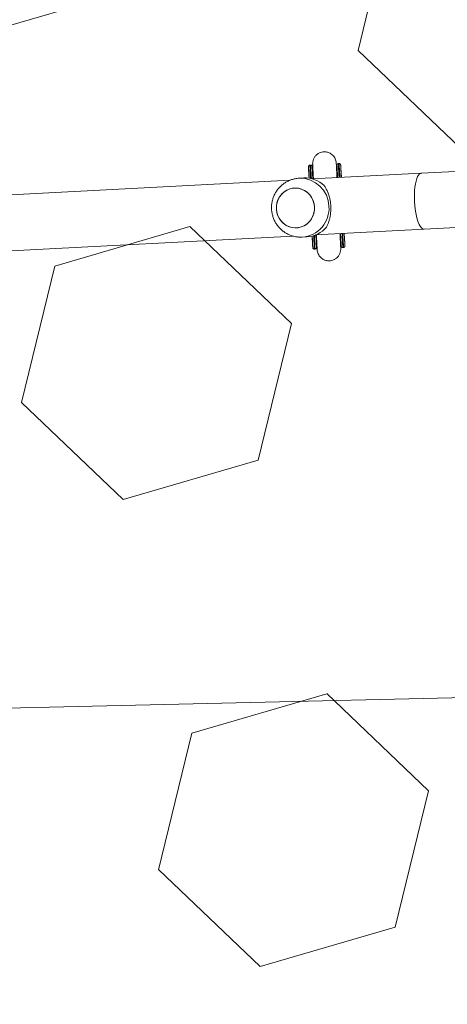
# Model space of a CAD drawing. Header units: millimetres. Extents: x 2943 to 3105, y 1618 to 1828.
# Tile 43 of 81: x 3010.333 to 3010.623, y 1761.99 to 1762.657. Entities that reach past the tile are written whole.
import ezdxf

# ---------------------------------------------------------------- set-up
doc = ezdxf.new("R2010")
doc.units = ezdxf.units.MM
doc.linetypes.add('1.4_0.7', pattern=[2.1, 1.4, -0.7])
for name, color, linetype, lineweight in [('1 poly easy', 76, '1.4_0.7', 9), ('1_naw mat', 251, 'Continuous', 5), ('1_urządzenie', 7, 'Continuous', 9), ('wymiary', 7, 'Continuous', 9)]:
    doc.layers.add(name, color=color, linetype=linetype, lineweight=lineweight)
picture_1 = doc.add_image_def('image1.jpg', size_in_pixel=(9921, 7015))

msp = doc.modelspace()

# ---------------------------------------------------------------- hatches: boundary and pattern name
at = {"layer": '1 poly easy'}
h = msp.add_hatch(dxfattribs=at)
h.set_pattern_fill('HEX', color=256, scale=0.03, angle=-43.67331)
h.set_pattern_definition([(316.3266854, (-370.3121, 1244.69912), (0.113924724, 0.119326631), [0.09525, -0.1905]), (76.3266854, (-370.3121, 1244.69912), (-0.1603022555, 0.0389983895), [0.09525, -0.1905]), (16.3266854, (-370.2432, 1244.63335), (-0.046377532, 0.15832502), [0.09525, -0.1905])])
h.paths.add_polyline_path([(3012.95163, 1765.25241), (3013.0911, 1759.25404), (3004.09353, 1759.04483), (3003.95406, 1765.04321)])

# ---------------------------------------------------------------- linework, layer by layer
at = {"layer": '1_naw mat'}
for points in [[(3011.52177, 1762.21836), (3010.02218, 1762.18349), (3009.99893, 1763.18322), (3011.49853, 1763.21809)], [(3011.54502, 1761.21863), (3010.04542, 1761.18376), (3010.02218, 1762.18349), (3011.52177, 1762.21836)]]:
    msp.add_lwpolyline(points, close=True, dxfattribs=at)
at = {"layer": '1_urządzenie', "linetype": 'Continuous'}
for p, q in [((3010.53027, 1762.55867), (3010.52977, 1762.55865)), ((3010.53028, 1762.55867), (3010.53027, 1762.55867)), ((3010.53134, 1762.55765), (3010.53134, 1762.55763)), ((3010.54781, 1762.55676), (3010.54779, 1762.55702)), ((3010.54954, 1762.55968), (3010.54904, 1762.55966)), ((3010.54956, 1762.55968), (3010.54954, 1762.55968)), ((3010.55069, 1762.55686), (3010.55071, 1762.5567)), ((3010.55071, 1762.5567), (3010.55106, 1762.55025)), ((3010.52893, 1762.55556), (3010.52895, 1762.55512)), ((3010.52893, 1762.55556), (3010.52923, 1762.54974)), ((3010.52895, 1762.55512), (3010.52923, 1762.54974)), ((3010.60518, 1762.55309), (3010.5316, 1762.54923)), ((3010.5318, 1762.55618), (3010.53181, 1762.5559)), ((3010.5482, 1762.55657), (3010.54822, 1762.5563)), ((3010.63844, 1762.55484), (3010.60518, 1762.55309)), ((3010.51644, 1762.54843), (3010.2661, 1762.53529)), ((3010.52558, 1762.54991), (3010.52251, 1762.54975)), ((3010.60717, 1762.51514), (3010.64043, 1762.51689)), ((3010.26809, 1762.49734), (3010.51846, 1762.51049)), ((3010.53129, 1762.51052), (3010.53157, 1762.50515)), ((3010.53129, 1762.51052), (3010.5316, 1762.5047)), ((3010.53359, 1762.51128), (3010.60717, 1762.51514)), ((3010.55305, 1762.5123), (3010.55338, 1762.50585)), ((3010.52461, 1762.50981), (3010.52768, 1762.50997)), ((3010.5316, 1762.5047), (3010.53157, 1762.50515)), ((3010.5345, 1762.50465), (3010.53452, 1762.50439)), ((3010.55051, 1762.50523), (3010.5505, 1762.50548)), ((3010.55087, 1762.50572), (3010.55086, 1762.50599)), ((3010.55338, 1762.5057), (3010.55338, 1762.50585)), ((3010.53276, 1762.50172), (3010.53326, 1762.50175)), ((3010.53326, 1762.50175), (3010.53327, 1762.50175)), ((3010.55203, 1762.50274), (3010.55253, 1762.50276)), ((3010.55253, 1762.50276), (3010.55254, 1762.50276))]:
    msp.add_line(p, q, dxfattribs=at)
at = {"layer": '1_urządzenie', "linetype": 'Continuous', "flags": 128}
for points in [[(3010.52924, 1762.54974), (3010.52923, 1762.54995), (3010.52912, 1762.55201), (3010.52903, 1762.55377), (3010.52895, 1762.55522), (3010.52889, 1762.55634), (3010.52885, 1762.55711), (3010.52883, 1762.55752), (3010.52882, 1762.55759)], [(3010.52882, 1762.55759), (3010.52882, 1762.55757), (3010.52883, 1762.55751)], [(3010.52883, 1762.55751), (3010.52884, 1762.55726), (3010.52887, 1762.55658), (3010.52893, 1762.55556)], [(3010.52924, 1762.54974), (3010.52914, 1762.55162), (3010.52905, 1762.55336), (3010.52897, 1762.55478), (3010.52891, 1762.55588), (3010.52887, 1762.55664), (3010.52885, 1762.55704), (3010.52885, 1762.55709), (3010.52886, 1762.55678), (3010.5289, 1762.55612), (3010.52895, 1762.55512)], [(3010.52977, 1762.55865), (3010.52977, 1762.55859), (3010.52979, 1762.55822), (3010.52983, 1762.5575), (3010.52989, 1762.55644), (3010.52996, 1762.55505), (3010.53005, 1762.55335), (3010.53016, 1762.55136), (3010.53025, 1762.54956)], [(3010.53076, 1762.54945), (3010.53065, 1762.55139), (3010.53055, 1762.55338), (3010.53046, 1762.55508), (3010.53039, 1762.55647), (3010.53033, 1762.55753), (3010.53029, 1762.55825), (3010.53027, 1762.55862), (3010.53027, 1762.55867)], [(3010.53132, 1762.55773), (3010.53132, 1762.55765), (3010.53135, 1762.55724), (3010.53139, 1762.55647), (3010.53145, 1762.55535), (3010.53152, 1762.5539), (3010.53162, 1762.55214), (3010.53172, 1762.55008), (3010.53177, 1762.54924)], [(3010.54855, 1762.55012), (3010.5485, 1762.55096), (3010.54839, 1762.55302), (3010.5483, 1762.55478), (3010.54822, 1762.55623), (3010.54816, 1762.55735), (3010.54812, 1762.55812), (3010.5481, 1762.55853), (3010.5481, 1762.55861)], [(3010.5481, 1762.55861), (3010.5481, 1762.55858), (3010.5481, 1762.55852)], [(3010.5481, 1762.55852), (3010.54811, 1762.55827), (3010.54815, 1762.5576), (3010.5482, 1762.55657)], [(3010.54855, 1762.55012), (3010.54851, 1762.55075), (3010.54841, 1762.55278), (3010.54831, 1762.55452), (3010.54824, 1762.55596), (3010.54818, 1762.55706), (3010.54814, 1762.55782), (3010.54812, 1762.55823), (3010.54811, 1762.55831)], [(3010.54904, 1762.55966), (3010.54905, 1762.55961), (3010.54907, 1762.55924), (3010.5491, 1762.55852), (3010.54916, 1762.55746), (3010.54923, 1762.55607), (3010.54932, 1762.55436), (3010.54943, 1762.55237), (3010.54954, 1762.55017)], [(3010.55004, 1762.5502), (3010.54993, 1762.5524), (3010.54982, 1762.55439), (3010.54973, 1762.55609), (3010.54966, 1762.55748), (3010.5496, 1762.55854), (3010.54956, 1762.55926), (3010.54954, 1762.55963), (3010.54954, 1762.55968)], [(3010.55059, 1762.55874), (3010.5506, 1762.55866), (3010.55062, 1762.55825), (3010.55066, 1762.55748), (3010.55072, 1762.55636), (3010.5508, 1762.55491), (3010.55089, 1762.55315), (3010.551, 1762.55109), (3010.55104, 1762.55025)], [(3010.55061, 1762.55866), (3010.55062, 1762.5584), (3010.55066, 1762.55773), (3010.55071, 1762.5567)], [(3010.60518, 1762.55309), (3010.6048, 1762.55303), (3010.60407, 1762.55264), (3010.60338, 1762.5519), (3010.60274, 1762.55083), (3010.60216, 1762.54945), (3010.60166, 1762.54779), (3010.60125, 1762.54587), (3010.60092, 1762.54373), (3010.60069, 1762.54141), (3010.60057, 1762.53896), (3010.60055, 1762.53641), (3010.60063, 1762.53383)], [(3010.50706, 1762.52891), (3010.50736, 1762.5267), (3010.50799, 1762.52457), (3010.50895, 1762.52258), (3010.51022, 1762.52078), (3010.51174, 1762.51921), (3010.5135, 1762.51793), (3010.51543, 1762.51697), (3010.51748, 1762.51636), (3010.5196, 1762.5161), (3010.52173, 1762.51621), (3010.52381, 1762.51669), (3010.52578, 1762.51752), (3010.5276, 1762.51868), (3010.52921, 1762.52013), (3010.53057, 1762.52184), (3010.53163, 1762.52377), (3010.53238, 1762.52585), (3010.53279, 1762.52804), (3010.53285, 1762.53027), (3010.53256, 1762.53248), (3010.53192, 1762.53461), (3010.53096, 1762.5366), (3010.5297, 1762.53841), (3010.52817, 1762.53997), (3010.52642, 1762.54125), (3010.52449, 1762.54221), (3010.52244, 1762.54283), (3010.52032, 1762.54308), (3010.51819, 1762.54297), (3010.51611, 1762.54249), (3010.51413, 1762.54167), (3010.51231, 1762.54051), (3010.5107, 1762.53905), (3010.50935, 1762.53734), (3010.50828, 1762.53541), (3010.50753, 1762.53333), (3010.50712, 1762.53114), (3010.50706, 1762.52891)], [(3010.50744, 1762.53298), (3010.50814, 1762.53508), (3010.50915, 1762.53704), (3010.51047, 1762.53879), (3010.51204, 1762.54029), (3010.51382, 1762.5415), (3010.51578, 1762.54238), (3010.51784, 1762.54292), (3010.51997, 1762.54309), (3010.52209, 1762.54289), (3010.52416, 1762.54233), (3010.52611, 1762.54143), (3010.5279, 1762.5402), (3010.52947, 1762.53868), (3010.53077, 1762.53691), (3010.53179, 1762.53494), (3010.53248, 1762.53283), (3010.53283, 1762.53063), (3010.53282, 1762.5284), (3010.53247, 1762.5262), (3010.53178, 1762.5241), (3010.53076, 1762.52214), (3010.52945, 1762.52039), (3010.52788, 1762.51889), (3010.52609, 1762.51768), (3010.52414, 1762.5168), (3010.52207, 1762.51626), (3010.51994, 1762.51609), (3010.51782, 1762.51629), (3010.51575, 1762.51685), (3010.5138, 1762.51776), (3010.51201, 1762.51899), (3010.51045, 1762.52051), (3010.50914, 1762.52227), (3010.50813, 1762.52424), (3010.50744, 1762.52635), (3010.50709, 1762.52855), (3010.50709, 1762.53078), (3010.50744, 1762.53298)], [(3010.60063, 1762.53383), (3010.60082, 1762.53125), (3010.60111, 1762.52872), (3010.60149, 1762.52629), (3010.60196, 1762.52401), (3010.6025, 1762.52192), (3010.60312, 1762.52005), (3010.60379, 1762.51845), (3010.60451, 1762.51714), (3010.60526, 1762.51614), (3010.60602, 1762.51548), (3010.60679, 1762.51517), (3010.60717, 1762.51514)], [(3010.53171, 1762.50267), (3010.5317, 1762.50274), (3010.53168, 1762.50316), (3010.53164, 1762.50393), (3010.53158, 1762.50505), (3010.53151, 1762.5065), (3010.53142, 1762.50826), (3010.53131, 1762.51031), (3010.5313, 1762.51053)], [(3010.53157, 1762.50515), (3010.53163, 1762.50414), (3010.53166, 1762.50348), (3010.53168, 1762.50317), (3010.53168, 1762.50322), (3010.53166, 1762.50363), (3010.53162, 1762.50439), (3010.53156, 1762.50548), (3010.53149, 1762.50691), (3010.5314, 1762.50864), (3010.5313, 1762.51053)], [(3010.53228, 1762.51081), (3010.53238, 1762.50901), (3010.53248, 1762.50702), (3010.53257, 1762.50532), (3010.53264, 1762.50393), (3010.5327, 1762.50287), (3010.53274, 1762.50215), (3010.53275, 1762.50178), (3010.53276, 1762.50172)], [(3010.53326, 1762.50175), (3010.53325, 1762.5018), (3010.53324, 1762.50217), (3010.5332, 1762.50289), (3010.53314, 1762.50395), (3010.53307, 1762.50534), (3010.53298, 1762.50704), (3010.53288, 1762.50903), (3010.53278, 1762.51097)], [(3010.53376, 1762.51129), (3010.53381, 1762.51044), (3010.53391, 1762.50839), (3010.534, 1762.50663), (3010.53408, 1762.50518), (3010.53414, 1762.50406), (3010.53418, 1762.50329), (3010.5342, 1762.50288), (3010.5342, 1762.5028)], [(3010.55098, 1762.50368), (3010.55098, 1762.50376), (3010.55095, 1762.50417), (3010.55092, 1762.50494), (3010.55086, 1762.50606), (3010.55078, 1762.50751), (3010.55069, 1762.50927), (3010.55058, 1762.51133), (3010.55054, 1762.51217)], [(3010.55096, 1762.50398), (3010.55096, 1762.50405), (3010.55094, 1762.50446), (3010.5509, 1762.50523), (3010.55084, 1762.50633), (3010.55077, 1762.50777), (3010.55068, 1762.50951), (3010.55057, 1762.51154), (3010.55054, 1762.51217)], [(3010.55154, 1762.51222), (3010.55165, 1762.51002), (3010.55176, 1762.50803), (3010.55184, 1762.50633), (3010.55192, 1762.50494), (3010.55197, 1762.50388), (3010.55201, 1762.50316), (3010.55203, 1762.50279), (3010.55203, 1762.50274)], [(3010.55253, 1762.50276), (3010.55253, 1762.50281), (3010.55251, 1762.50318), (3010.55247, 1762.5039), (3010.55242, 1762.50496), (3010.55234, 1762.50635), (3010.55226, 1762.50806), (3010.55215, 1762.51005), (3010.55204, 1762.51225)], [(3010.55303, 1762.5123), (3010.55308, 1762.51146), (3010.55319, 1762.5094), (3010.55328, 1762.50764), (3010.55335, 1762.50619), (3010.55341, 1762.50507), (3010.55345, 1762.5043), (3010.55347, 1762.50389), (3010.55348, 1762.50381)], [(3010.5316, 1762.5047), (3010.53165, 1762.50368), (3010.53169, 1762.50301), (3010.53169, 1762.50298)], [(3010.55087, 1762.50572), (3010.55092, 1762.50469), (3010.55096, 1762.50402), (3010.55096, 1762.50399)], [(3010.55096, 1762.50399), (3010.55098, 1762.50371), (3010.55098, 1762.50368)], [(3010.55338, 1762.50585), (3010.55344, 1762.50482), (3010.55347, 1762.50415), (3010.55347, 1762.50412)], [(3010.53169, 1762.50298), (3010.5317, 1762.50269), (3010.53171, 1762.50267)]]:
    msp.add_lwpolyline(points, dxfattribs=at)
at = {"layer": '1_urządzenie', "linetype": 'Continuous'}
for centre, radius, start, end in [((3010.5231, 1762.53019), 0.01957, 1.73097, 91.47763), ((3010.52649, 1762.53122), 0.01872, 46.06298, 92.77904), ((3010.52315, 1762.52932), 0.01957, 274.24835, 4.28317), ((3010.52663, 1762.52865), 0.01872, 273.23071, 319.94677)]:
    msp.add_arc(centre, radius, start, end, dxfattribs=at)
for points, knots in [([(3010.54762, 1762.56007), (3010.54746, 1762.56106), (3010.54713, 1762.56307), (3010.54532, 1762.56553), (3010.54305, 1762.56704), (3010.54051, 1762.56775), (3010.53818, 1762.56765), (3010.5361, 1762.56692), (3010.53448, 1762.56589), (3010.53312, 1762.56446), (3010.53218, 1762.56276), (3010.53166, 1762.56098), (3010.53165, 1762.5598), (3010.53164, 1762.55924)], [0, 0, 0, 0, 0.118527, 0.242196, 0.352401, 0.439627, 0.554176, 0.625069, 0.70187, 0.781146, 0.859205, 0.932866, 1, 1, 1, 1]), ([(3010.52977, 1762.55863), (3010.52972, 1762.55863), (3010.52955, 1762.55863), (3010.52931, 1762.55852), (3010.52909, 1762.55835), (3010.52895, 1762.55816), (3010.52887, 1762.55798), (3010.52884, 1762.55784), (3010.52882, 1762.55773), (3010.52882, 1762.55767), (3010.52882, 1762.55765), (3010.52882, 1762.55763), (3010.52882, 1762.55762), (3010.52882, 1762.5576), (3010.52882, 1762.55759), (3010.52883, 1762.55753), (3010.52883, 1762.5575)], [0, 0, 0, 0, 0.044614, 0.137885, 0.213068, 0.276513, 0.329584, 0.372041, 0.402432, 0.415676, 0.424873, 0.435178, 0.452261, 0.491856, 0.643602, 1, 1, 1, 1]), ([(3010.53129, 1762.55793), (3010.53126, 1762.558), (3010.53122, 1762.55814), (3010.53106, 1762.55837), (3010.53081, 1762.55856), (3010.53052, 1762.55868), (3010.53034, 1762.55866), (3010.53027, 1762.55866)], [0, 0, 0, 0, 0.15453, 0.340094, 0.592524, 0.850611, 1, 1, 1, 1]), ([(3010.53134, 1762.55762), (3010.53134, 1762.55765), (3010.53134, 1762.55768), (3010.53133, 1762.55776), (3010.53133, 1762.55778), (3010.53132, 1762.55782), (3010.5313, 1762.55793), (3010.53124, 1762.55813), (3010.53107, 1762.55837), (3010.53081, 1762.55857), (3010.53053, 1762.55868), (3010.53035, 1762.55866), (3010.53028, 1762.55866)], [0, 0, 0, 0, 0.51473, 0.543502, 0.56231, 0.573696, 0.593135, 0.662862, 0.74753, 0.844032, 0.945081, 1, 1, 1, 1]), ([(3010.53183, 1762.55586), (3010.53173, 1762.55611), (3010.53154, 1762.55658), (3010.53142, 1762.55707), (3010.53137, 1762.55729)], [0, 0, 0, 0, 0.546547, 1, 1, 1, 1]), ([(3010.53178, 1762.55599), (3010.53168, 1762.55626), (3010.53152, 1762.5567), (3010.53141, 1762.55715), (3010.53138, 1762.55733)], [0, 0, 0, 0, 0.6155813, 1, 1, 1, 1]), ([(3010.53164, 1762.55923), (3010.53165, 1762.55912), (3010.53166, 1762.55891), (3010.53172, 1762.55778), (3010.5318, 1762.55622), (3010.5319, 1762.55433), (3010.53201, 1762.5522), (3010.5321, 1762.55051), (3010.53216, 1762.54948), (3010.53217, 1762.54926)], [0, 0, 0, 0, 0.190596, 0.369288, 0.536049, 0.690879, 0.833774, 0.964745, 1, 1, 1, 1]), ([(3010.53164, 1762.55921), (3010.53164, 1762.5592), (3010.53164, 1762.55916), (3010.53168, 1762.55852), (3010.53173, 1762.55754), (3010.53178, 1762.55658), (3010.5318, 1762.55615)], [0, 0, 0, 0, 0.22568, 0.5030389, 0.780437, 1, 1, 1, 1]), ([(3010.54815, 1762.5501), (3010.54812, 1762.55055), (3010.54805, 1762.55195), (3010.54794, 1762.55404), (3010.54782, 1762.55636), (3010.54772, 1762.55827), (3010.54764, 1762.55969), (3010.54763, 1762.55995), (3010.54762, 1762.56008)], [0, 0, 0, 0, 0.074003, 0.228278, 0.398013, 0.583213, 0.78389, 1, 1, 1, 1]), ([(3010.5478, 1762.55699), (3010.54777, 1762.55742), (3010.54772, 1762.55838), (3010.54767, 1762.55936), (3010.54764, 1762.56), (3010.54763, 1762.56004), (3010.54763, 1762.56005)], [0, 0, 0, 0, 0.219563, 0.496961, 0.77432, 1, 1, 1, 1]), ([(3010.5481, 1762.55825), (3010.54808, 1762.5581), (3010.54803, 1762.55759), (3010.5479, 1762.55709), (3010.5478, 1762.55674)], [0, 0, 0, 0, 0.2964152, 1, 1, 1, 1]), ([(3010.54905, 1762.55964), (3010.54899, 1762.55964), (3010.54883, 1762.55965), (3010.54858, 1762.55953), (3010.54836, 1762.55936), (3010.54823, 1762.55917), (3010.54815, 1762.55899), (3010.54811, 1762.55885), (3010.5481, 1762.55874), (3010.5481, 1762.55869), (3010.54809, 1762.55866), (3010.54809, 1762.55865), (3010.5481, 1762.55863), (3010.5481, 1762.55861), (3010.5481, 1762.5586), (3010.5481, 1762.55854), (3010.5481, 1762.55851)], [0, 0, 0, 0, 0.044614, 0.137885, 0.213068, 0.276513, 0.329584, 0.372041, 0.402432, 0.415676, 0.424873, 0.435178, 0.452261, 0.491856, 0.643602, 1, 1, 1, 1]), ([(3010.55056, 1762.55894), (3010.55054, 1762.55901), (3010.55049, 1762.55916), (3010.55033, 1762.55938), (3010.55009, 1762.55958), (3010.5498, 1762.55969), (3010.54961, 1762.55967), (3010.54954, 1762.55967)], [0, 0, 0, 0, 0.1545299, 0.3400943, 0.5925244, 0.8506114, 1, 1, 1, 1]), ([(3010.55061, 1762.55864), (3010.55061, 1762.55866), (3010.55061, 1762.5587), (3010.5506, 1762.55877), (3010.5506, 1762.55879), (3010.5506, 1762.55883), (3010.55058, 1762.55895), (3010.55051, 1762.55914), (3010.55035, 1762.55938), (3010.55009, 1762.55958), (3010.5498, 1762.55969), (3010.54962, 1762.55967), (3010.54956, 1762.55967)], [0, 0, 0, 0, 0.51473, 0.543502, 0.56231, 0.573696, 0.593135, 0.662862, 0.74753, 0.844032, 0.945081, 1, 1, 1, 1]), ([(3010.53185, 1762.55579), (3010.53183, 1762.5559), (3010.53181, 1762.55603), (3010.5318, 1762.55616), (3010.5318, 1762.55618)], [0, 0, 0, 0, 0.848321, 1, 1, 1, 1]), ([(3010.5226, 1762.54972), (3010.52207, 1762.5497), (3010.52071, 1762.54964), (3010.51856, 1762.54918), (3010.5162, 1762.54841), (3010.51395, 1762.54733), (3010.51187, 1762.54599), (3010.50996, 1762.54439), (3010.50827, 1762.54257), (3010.50681, 1762.54054), (3010.50562, 1762.53835), (3010.5047, 1762.53602), (3010.50408, 1762.53358), (3010.50377, 1762.53108), (3010.50377, 1762.52856), (3010.50408, 1762.52605), (3010.5047, 1762.52359), (3010.50563, 1762.52123), (3010.50685, 1762.519), (3010.50833, 1762.51695), (3010.51007, 1762.5151), (3010.51202, 1762.51349), (3010.51416, 1762.51214), (3010.51644, 1762.51107), (3010.51884, 1762.51031), (3010.5213, 1762.50988), (3010.52324, 1762.50972), (3010.52433, 1762.50982), (3010.52459, 1762.50984)], [0, 0, 0, 0, 0.02564, 0.065414, 0.105124, 0.144793, 0.184446, 0.224109, 0.263806, 0.30356, 0.34339, 0.38331, 0.423331, 0.463455, 0.503679, 0.543993, 0.584381, 0.62482, 0.665285, 0.705753, 0.746195, 0.786588, 0.826911, 0.867146, 0.907283, 0.947318, 0.987253, 1, 1, 1, 1]), ([(3010.53948, 1762.5447), (3010.53967, 1762.54442), (3010.54004, 1762.54386), (3010.54059, 1762.54293), (3010.54113, 1762.54193), (3010.54164, 1762.54083), (3010.54212, 1762.53964), (3010.54254, 1762.53845), (3010.54289, 1762.53728), (3010.54318, 1762.53613), (3010.54344, 1762.53493), (3010.54364, 1762.5337), (3010.5438, 1762.53245), (3010.54391, 1762.53118), (3010.54396, 1762.52989), (3010.54396, 1762.52864), (3010.5439, 1762.52707), (3010.54376, 1762.52558), (3010.54353, 1762.52413), (3010.54332, 1762.52305), (3010.54307, 1762.52199), (3010.54278, 1762.52098), (3010.54247, 1762.52001), (3010.54212, 1762.51908), (3010.54175, 1762.51821), (3010.54136, 1762.51738), (3010.54109, 1762.51687), (3010.54095, 1762.51661)], [0, 0, 0, 0, 0.043893, 0.087955, 0.132119, 0.176506, 0.221686, 0.267187, 0.303847, 0.340727, 0.378361, 0.416284, 0.452954, 0.489924, 0.527862, 0.56614, 0.599788, 0.668117, 0.702836, 0.739021, 0.7754, 0.812324, 0.84941, 0.886746, 0.924215, 0.962052, 1, 1, 1, 1]), ([(3010.53416, 1762.51131), (3010.53418, 1762.5109), (3010.53426, 1762.5095), (3010.53437, 1762.50738), (3010.53449, 1762.50501), (3010.53459, 1762.5031), (3010.53466, 1762.50171), (3010.53467, 1762.50147), (3010.53468, 1762.50134)], [0, 0, 0, 0, 0.065874, 0.22806, 0.402565, 0.58939, 0.78855, 1, 1, 1, 1]), ([(3010.55066, 1762.50216), (3010.55065, 1762.50227), (3010.55064, 1762.50247), (3010.55059, 1762.50354), (3010.55051, 1762.50498), (3010.55042, 1762.50685), (3010.5503, 1762.50911), (3010.5502, 1762.51097), (3010.55015, 1762.51202), (3010.55014, 1762.51215)], [0, 0, 0, 0, 0.186225, 0.358595, 0.517086, 0.661695, 0.832853, 0.979367, 1, 1, 1, 1]), ([(3010.5342, 1762.50314), (3010.53423, 1762.50338), (3010.53428, 1762.50391), (3010.53443, 1762.50441), (3010.53451, 1762.50469)], [0, 0, 0, 0, 0.464212, 1, 1, 1, 1]), ([(3010.53422, 1762.50324), (3010.53424, 1762.50337), (3010.53429, 1762.50385), (3010.53441, 1762.50432), (3010.53451, 1762.50467)], [0, 0, 0, 0, 0.255863, 1, 1, 1, 1]), ([(3010.53452, 1762.50442), (3010.53454, 1762.50399), (3010.53459, 1762.50302), (3010.53464, 1762.50205), (3010.53468, 1762.50141), (3010.53468, 1762.50137), (3010.53468, 1762.50136)], [0, 0, 0, 0, 0.219563, 0.496961, 0.77432, 1, 1, 1, 1]), ([(3010.55045, 1762.50559), (3010.55047, 1762.50553), (3010.55063, 1762.50522), (3010.55079, 1762.50472), (3010.55089, 1762.50428), (3010.55093, 1762.50412)], [0, 0, 0, 0, 0.126513, 0.681744, 1, 1, 1, 1]), ([(3010.55067, 1762.5022), (3010.55067, 1762.50221), (3010.55067, 1762.50225), (3010.55063, 1762.50289), (3010.55058, 1762.50386), (3010.55053, 1762.50483), (3010.55051, 1762.50526)], [0, 0, 0, 0, 0.22568, 0.503039, 0.780437, 1, 1, 1, 1]), ([(3010.55051, 1762.50523), (3010.55051, 1762.50521), (3010.55052, 1762.50509), (3010.55052, 1762.50497), (3010.55051, 1762.50487)], [0, 0, 0, 0, 0.162847, 1, 1, 1, 1]), ([(3010.55096, 1762.50402), (3010.55096, 1762.50397), (3010.55098, 1762.50372), (3010.55097, 1762.50377), (3010.55098, 1762.50365), (3010.55098, 1762.50363), (3010.55099, 1762.50359), (3010.55101, 1762.50347), (3010.55107, 1762.50328), (3010.55124, 1762.50304), (3010.5515, 1762.50284), (3010.55178, 1762.50273), (3010.55197, 1762.50275), (3010.55203, 1762.50275)], [0, 0, 0, 0, 0.167789, 0.697849, 0.715758, 0.727464, 0.734551, 0.74665, 0.79005, 0.84275, 0.902815, 0.965711, 1, 1, 1, 1]), ([(3010.55253, 1762.50278), (3010.55259, 1762.50278), (3010.55275, 1762.50278), (3010.553, 1762.50289), (3010.55321, 1762.50307), (3010.55335, 1762.50326), (3010.55343, 1762.50343), (3010.55346, 1762.50356), (3010.55347, 1762.50363), (3010.55347, 1762.50364)], [0, 0, 0, 0, 0.122462, 0.3615853, 0.5547391, 0.7178143, 0.8541042, 0.9629082, 1, 1, 1, 1]), ([(3010.55254, 1762.50278), (3010.55259, 1762.50278), (3010.55276, 1762.50277), (3010.553, 1762.50289), (3010.55322, 1762.50306), (3010.55336, 1762.50325), (3010.55344, 1762.50343), (3010.55348, 1762.50357), (3010.55349, 1762.50368), (3010.55349, 1762.50373), (3010.55349, 1762.50376), (3010.55349, 1762.50377), (3010.55349, 1762.50379), (3010.55349, 1762.50381), (3010.55349, 1762.50383), (3010.55349, 1762.5039), (3010.55348, 1762.50408), (3010.55347, 1762.50415)], [0, 0, 0, 0, 0.028845, 0.089863, 0.139048, 0.180554, 0.215273, 0.243049, 0.26293, 0.271594, 0.277611, 0.284353, 0.295529, 0.321432, 0.420704, 0.7814, 1, 1, 1, 1]), ([(3010.53169, 1762.50301), (3010.53169, 1762.50295), (3010.5317, 1762.50271), (3010.5317, 1762.50276), (3010.53171, 1762.50264), (3010.53171, 1762.50261), (3010.53172, 1762.50257), (3010.53173, 1762.50246), (3010.5318, 1762.50227), (3010.53196, 1762.50202), (3010.53223, 1762.50183), (3010.53251, 1762.50172), (3010.53269, 1762.50173), (3010.53276, 1762.50174)], [0, 0, 0, 0, 0.167789, 0.697849, 0.715758, 0.727464, 0.734551, 0.74665, 0.79005, 0.84275, 0.902815, 0.965711, 1, 1, 1, 1]), ([(3010.53325, 1762.50177), (3010.53331, 1762.50177), (3010.53348, 1762.50176), (3010.53372, 1762.50188), (3010.53394, 1762.50206), (3010.53408, 1762.50224), (3010.53415, 1762.50242), (3010.53419, 1762.50255), (3010.53419, 1762.50261), (3010.5342, 1762.50263)], [0, 0, 0, 0, 0.122462, 0.361585, 0.554739, 0.717814, 0.854104, 0.962908, 1, 1, 1, 1]), ([(3010.53327, 1762.50177), (3010.53332, 1762.50177), (3010.53349, 1762.50176), (3010.53373, 1762.50188), (3010.53395, 1762.50205), (3010.53409, 1762.50224), (3010.53416, 1762.50241), (3010.5342, 1762.50256), (3010.53421, 1762.50267), (3010.53422, 1762.50272), (3010.53422, 1762.50275), (3010.53422, 1762.50276), (3010.53422, 1762.50278), (3010.53422, 1762.5028), (3010.53421, 1762.50282), (3010.53421, 1762.50289), (3010.5342, 1762.50307), (3010.5342, 1762.50314)], [0, 0, 0, 0, 0.028845, 0.089863, 0.139048, 0.180554, 0.215273, 0.243049, 0.26293, 0.271594, 0.277611, 0.284353, 0.295529, 0.321432, 0.420704, 0.7814, 1, 1, 1, 1]), ([(3010.53468, 1762.50133), (3010.53484, 1762.50035), (3010.53517, 1762.49833), (3010.53698, 1762.49588), (3010.53925, 1762.49437), (3010.54179, 1762.49366), (3010.54412, 1762.49376), (3010.5462, 1762.49449), (3010.54782, 1762.49552), (3010.54918, 1762.49695), (3010.55012, 1762.49865), (3010.55064, 1762.50043), (3010.55065, 1762.50161), (3010.55066, 1762.50217)], [0, 0, 0, 0, 0.118431, 0.242049, 0.352237, 0.439464, 0.554026, 0.624932, 0.701749, 0.781047, 0.859133, 0.932827, 1, 1, 1, 1])]:
    msp.add_open_spline(points, degree=3, knots=knots, dxfattribs=at)

# ---------------------------------------------------------------- pictures from other files: only their frames are drawn
at = {"layer": 'wymiary'}
image = msp.add_image(picture_1, insert=(3104.88971, 1618.26047), size_in_units=(209.9945, 148.48417), rotation=90, dxfattribs=dict(at, fade=54))
image.dxf.flags = 7

doc.saveas('drawing.dxf')
